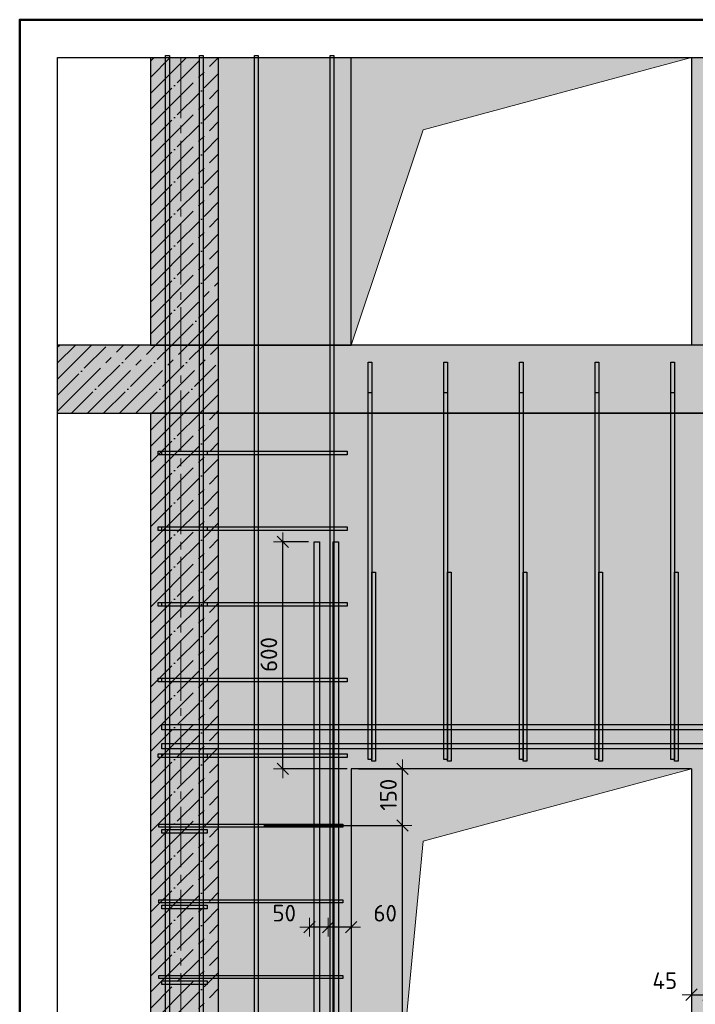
# Model space of a CAD drawing. Header units: millimetres. Extents: x -17997 to 37135, y 45383 to 72408.
# Tile 58 of 67: x 28486 to 30271, y 64320 to 66922. Entities that reach past the tile are written whole.
import ezdxf

# ---------------------------------------------------------------- set-up
doc = ezdxf.new("R2010")
doc.units = ezdxf.units.MM
doc.header["$PDMODE"] = 65
doc.linetypes.add('______11', pattern=[100, 80, -10, 0, -10])
doc.linetypes.add('______5', pattern=[220, 160, -20, 20, -20])
for name, color, linetype, lineweight in [('Standard', 7, 'Continuous', 25), ('Арм.стержн. Арматура края', 96, 'Continuous', 35), ('Арм.стержн. вертикальными 1', 22, 'Continuous', 35), ('Арм.стержн. Доп. арматура', 180, 'Continuous', 35), ('Арм.стержн. Хомут', 240, 'Continuous', 35), ('Размерная линия_ общее', 7, 'Continuous', 13), ('Фундамент (1)', 7, 'Continuous', 35)]:
    doc.layers.add(name, color=color, linetype=linetype, lineweight=lineweight)
doc.styles.add('ISOCPEUR', font='ISOCPEUR')
doc.dimstyles.new('DIMSTYLE_11', dxfattribs={"dimtxt": 44, "dimasz": 50, "dimexe": 0, "dimexo": 0, "dimgap": 22, "dimtad": 2, "dimdec": 0, "dimrnd": 5, "dimzin": 12, "dimdsep": 46, "dimtxsty": 'ISOCPEUR', "dimblk1": 'ALL_ML_STRICH', "dimblk2": 'ALL_ML_STRICH', "dimsah": 1, "dimcen": 0, "dimclrd": 7, "dimclre": 256, "dimclrt": 7, "dimadec": 0, "dimazin": 0, "dimtfac": 1, "dimtdec": 0, "dimtix": 1, "dimtmove": 2, "dimatfit": 3, "dimfxl": 0, "dimtvp": 1.2, "dimtzin": 0, "dimlwd": 0, "dimlwe": -3, "dimarcsym": 0})
doc.dimstyles.new('DIMSTYLE_3', dxfattribs={"dimtxt": 44, "dimasz": 50, "dimexe": 0, "dimexo": 0, "dimgap": 22, "dimtad": 2, "dimdec": 0, "dimrnd": 5, "dimzin": 12, "dimdsep": 46, "dimtxsty": 'ISOCPEUR', "dimblk1": 'ALL_ML_STRICH', "dimblk2": 'ALL_ML_STRICH', "dimsah": 1, "dimcen": 0, "dimclrd": 7, "dimclre": 256, "dimclrt": 7, "dimadec": 0, "dimazin": 0, "dimtfac": 1, "dimtdec": 0, "dimtix": 1, "dimtmove": 2, "dimatfit": 3, "dimfxl": 0, "dimtzin": 0, "dimlwd": 0, "dimlwe": -3, "dimarcsym": 0})
doc.dimstyles.new('DIMSTYLE_7', dxfattribs={"dimtxt": 44, "dimasz": 50, "dimexe": 0, "dimexo": 0.001, "dimgap": 22, "dimtad": 2, "dimdec": 0, "dimrnd": 5, "dimzin": 12, "dimdsep": 46, "dimtxsty": 'ISOCPEUR', "dimblk1": 'ALL_ML_STRICH', "dimblk2": 'ALL_ML_STRICH', "dimsah": 1, "dimcen": 0, "dimse1": 1, "dimse2": 1, "dimclrd": 7, "dimclre": 256, "dimclrt": 7, "dimadec": 0, "dimazin": 0, "dimtfac": 1, "dimtdec": 0, "dimtix": 1, "dimtmove": 2, "dimatfit": 3, "dimfxl": 0, "dimtvp": 1.2, "dimtzin": 0, "dimlwd": 0, "dimlwe": -3, "dimarcsym": 0})

# ---------------------------------------------------------------- blocks, each defined once
blk = doc.blocks.new('ALL_ML_STRICH')
at = {"color": 0, "linetype": 'ByBlock', "lineweight": -2}
for p, q in [((-1, 0), (0.5, 0)), ((-0.3, -0.3), (0.3, 0.3)), ((0, -0.5), (0, 0.5))]:
    blk.add_line(p, q, dxfattribs=at)
blk = doc.blocks.new('*D187')
at = {"layer": 'DEFPOINTS', "color": 7, "linetype": 'Continuous', "lineweight": 13, "transparency": 33554687}
for p in [(29269.4, 65542.2), (29181.3, 64942.2), (29371.4, 64942.2)]:
    blk.add_point(p, dxfattribs=at)
at = {"layer": 'Размерная линия_ общее', "color": 253, "linetype": 'Continuous', "lineweight": -2, "true_color": 0xa0a0a0, "transparency": 33554687}
for p, q in [((29249.4, 65542.2), (29181.3, 65542.2)), ((29351.4, 64942.2), (29181.3, 64942.2))]:
    blk.add_line(p, q, dxfattribs=at)
at = {"layer": 'Размерная линия_ общее', "color": 7, "linetype": 'Continuous', "lineweight": -2, "transparency": 33554687}
blk.add_line((29181.3, 64942.2), (29181.3, 65542.2), dxfattribs=at)
at = {"layer": 'Размерная линия_ общее', "color": 7, "linetype": 'Continuous', "lineweight": 13, "transparency": 33554687, "xscale": 50, "yscale": 50, "zscale": 50}
for p, rotation in [((29181.3, 65542.2), 90), ((29181.3, 64942.2), 270)]:
    blk.add_blockref('ALL_ML_STRICH', p, dxfattribs=dict(at, rotation=rotation))
at = {"layer": 'Размерная линия_ общее', "color": 7, "linetype": 'Continuous', "lineweight": 13, "transparency": 33554687, "insert": (29144.3, 65244.4), "char_height": 44, "width": 132, "attachment_point": 5, "rotation": 90, "style": 'ISOCPEUR'}
blk.add_mtext('\\A1;{600}', dxfattribs=at)
blk = doc.blocks.new('*D194')
at = {"layer": 'DEFPOINTS', "color": 7, "linetype": 'Continuous', "lineweight": 13, "transparency": 33554687}
for p in [(30261.4, 64942.2), (30261.4, 64345.4), (30306.4, 64345.8)]:
    blk.add_point(p, dxfattribs=at)
at = {"layer": 'Размерная линия_ общее', "color": 7, "linetype": 'Continuous', "lineweight": -2, "transparency": 33554687}
blk.add_line((30261.4, 64345.4), (30306.4, 64345.4), dxfattribs=at)
at = {"layer": 'Размерная линия_ общее', "color": 7, "linetype": 'Continuous', "lineweight": 13, "transparency": 33554687, "xscale": 50, "yscale": 50, "zscale": 50, "rotation": 180}
blk.add_blockref('ALL_ML_STRICH', (30261.4, 64345.4), dxfattribs=at)
at = {"layer": 'Размерная линия_ общее', "color": 7, "linetype": 'Continuous', "lineweight": 13, "transparency": 33554687, "xscale": 50, "yscale": 50, "zscale": 50}
blk.add_blockref('ALL_ML_STRICH', (30306.4, 64345.4), dxfattribs=at)
at = {"layer": 'Размерная линия_ общее', "color": 7, "linetype": 'Continuous', "lineweight": 13, "transparency": 33554687, "insert": (30190.8, 64382.4), "char_height": 44, "width": 88, "attachment_point": 5, "style": 'ISOCPEUR'}
blk.add_mtext('\\A1;{45}', dxfattribs=at)
blk = doc.blocks.new('*D196')
at = {"layer": 'DEFPOINTS', "color": 7, "linetype": 'Continuous', "lineweight": 13, "transparency": 33554687}
for p in [(29301.4, 64524.3), (29361.4, 64523.9), (29361.4, 64501.5)]:
    blk.add_point(p, dxfattribs=at)
at = {"layer": 'Размерная линия_ общее', "color": 253, "linetype": 'Continuous', "lineweight": -2, "true_color": 0xa0a0a0, "transparency": 33554687}
for p, q in [((29301.4, 64523.9), (29301.4, 64523.9)), ((29361.4, 64521.5), (29361.4, 64523.9))]:
    blk.add_line(p, q, dxfattribs=at)
at = {"layer": 'Размерная линия_ общее', "color": 7, "linetype": 'Continuous', "lineweight": -2, "transparency": 33554687}
blk.add_line((29361.4, 64523.9), (29301.4, 64523.9), dxfattribs=at)
at = {"layer": 'Размерная линия_ общее', "color": 7, "linetype": 'Continuous', "lineweight": 13, "transparency": 33554687, "xscale": 50, "yscale": 50, "zscale": 50}
for p, rotation in [((29301.4, 64523.9), 180), ((29361.4, 64523.9), 360)]:
    blk.add_blockref('ALL_ML_STRICH', p, dxfattribs=dict(at, rotation=rotation))
at = {"layer": 'Размерная линия_ общее', "color": 7, "linetype": 'Continuous', "lineweight": 13, "transparency": 33554687, "insert": (29451.7, 64560.7), "char_height": 44, "width": 88, "attachment_point": 5, "style": 'ISOCPEUR'}
blk.add_mtext('\\A1;{60}', dxfattribs=at)
blk = doc.blocks.new('*D197')
at = {"layer": 'DEFPOINTS', "color": 7, "linetype": 'Continuous', "lineweight": 13, "transparency": 33554687}
for p in [(29251.4, 64528.9), (29301.4, 64524.3), (29301.4, 64523.9)]:
    blk.add_point(p, dxfattribs=at)
at = {"layer": 'Размерная линия_ общее', "color": 253, "linetype": 'Continuous', "lineweight": -2, "true_color": 0xa0a0a0, "transparency": 33554687}
for p, q in [((29251.4, 64523.9), (29251.4, 64523.9)), ((29301.4, 64523.9), (29301.4, 64523.9))]:
    blk.add_line(p, q, dxfattribs=at)
at = {"layer": 'Размерная линия_ общее', "color": 7, "linetype": 'Continuous', "lineweight": -2, "transparency": 33554687}
blk.add_line((29301.4, 64523.9), (29251.4, 64523.9), dxfattribs=at)
at = {"layer": 'Размерная линия_ общее', "color": 7, "linetype": 'Continuous', "lineweight": 13, "transparency": 33554687, "xscale": 50, "yscale": 50, "zscale": 50}
for p, rotation in [((29251.4, 64523.9), 180), ((29301.4, 64523.9), 360)]:
    blk.add_blockref('ALL_ML_STRICH', p, dxfattribs=dict(at, rotation=rotation))
at = {"layer": 'Размерная линия_ общее', "color": 7, "linetype": 'Continuous', "lineweight": 13, "transparency": 33554687, "insert": (29184.9, 64560.9), "char_height": 44, "width": 88, "attachment_point": 5, "style": 'ISOCPEUR'}
blk.add_mtext('\\A1;{50}', dxfattribs=at)
blk = doc.blocks.new('*D199')
at = {"layer": 'DEFPOINTS', "color": 7, "linetype": 'Continuous', "lineweight": 13, "transparency": 33554687}
for p in [(29111.2, 64792.2), (29139.4, 62792.2), (29497.2, 62792.2)]:
    blk.add_point(p, dxfattribs=at)
at = {"layer": 'Размерная линия_ общее', "color": 253, "linetype": 'Continuous', "lineweight": -2, "true_color": 0xa0a0a0, "transparency": 33554687}
for p, q in [((29131.2, 64792.2), (29497.2, 64792.2)), ((29159.4, 62792.2), (29497.2, 62792.2))]:
    blk.add_line(p, q, dxfattribs=at)
at = {"layer": 'Размерная линия_ общее', "color": 7, "linetype": 'Continuous', "lineweight": -2, "transparency": 33554687}
blk.add_line((29497.2, 62792.2), (29497.2, 64792.2), dxfattribs=at)
at = {"layer": 'Размерная линия_ общее', "color": 7, "linetype": 'Continuous', "lineweight": 13, "transparency": 33554687, "xscale": 50, "yscale": 50, "zscale": 50}
for p, rotation in [((29497.2, 64792.2), 90), ((29497.2, 62792.2), 270)]:
    blk.add_blockref('ALL_ML_STRICH', p, dxfattribs=dict(at, rotation=rotation))
at = {"layer": 'Размерная линия_ общее', "color": 7, "linetype": 'Continuous', "lineweight": 13, "transparency": 33554687, "insert": (29438.2, 63644.2), "char_height": 44, "width": 2.2, "attachment_point": 1, "rotation": 90, "line_spacing_factor": 0.60241, "style": 'ISOCPEUR'}
blk.add_mtext('\\W0.91;10х200=2000', dxfattribs=at)
blk = doc.blocks.new('*D200')
at = {"layer": 'DEFPOINTS', "color": 7, "linetype": 'Continuous', "lineweight": 13, "transparency": 33554687}
for p in [(29361.4, 64942.2), (29111.2, 64792.2), (29497.2, 64792.2)]:
    blk.add_point(p, dxfattribs=at)
at = {"layer": 'Размерная линия_ общее', "color": 253, "linetype": 'Continuous', "lineweight": -2, "true_color": 0xa0a0a0, "transparency": 33554687}
for p, q in [((29381.4, 64942.2), (29497.2, 64942.2)), ((29131.2, 64792.2), (29497.2, 64792.2))]:
    blk.add_line(p, q, dxfattribs=at)
at = {"layer": 'Размерная линия_ общее', "color": 7, "linetype": 'Continuous', "lineweight": -2, "transparency": 33554687}
blk.add_line((29497.2, 64792.2), (29497.2, 64942.2), dxfattribs=at)
at = {"layer": 'Размерная линия_ общее', "color": 7, "linetype": 'Continuous', "lineweight": 13, "transparency": 33554687, "xscale": 50, "yscale": 50, "zscale": 50}
for p, rotation in [((29497.2, 64942.2), 90), ((29497.2, 64792.2), 270)]:
    blk.add_blockref('ALL_ML_STRICH', p, dxfattribs=dict(at, rotation=rotation))
at = {"layer": 'Размерная линия_ общее', "color": 7, "linetype": 'Continuous', "lineweight": 13, "transparency": 33554687, "insert": (29460.2, 64873.8), "char_height": 44, "width": 132, "attachment_point": 5, "rotation": 90, "style": 'ISOCPEUR'}
blk.add_mtext('\\A1;{150}', dxfattribs=at)

msp = doc.modelspace()

# ---------------------------------------------------------------- hatches: boundary and pattern name
at = {"linetype": '______5', "lineweight": -3, "transparency": 33554687}
msp.add_hatch(color=7, dxfattribs=at).paths.add_polyline_path([(29011.4, 65882.2), (29011.4, 66062.2), (28585.7, 66062.2), (28585.7, 65882.2)])
at = {"linetype": 'Continuous', "lineweight": 13, "transparency": 33554687}
msp.add_hatch(color=7, dxfattribs=at).paths.add_polyline_path([(29011.4, 65882.2), (30611.4, 65882.2), (30611.4, 66062.2), (29011.4, 66062.2)])
at = {"linetype": 'Continuous', "lineweight": -3, "transparency": 33554687}
msp.add_hatch(color=7, dxfattribs=at).paths.add_polyline_path([(29011.4, 62692.2), (29011.4, 65882.2), (28831.4, 65882.2), (28831.4, 62692.2)])
at = {"layer": 'Standard', "linetype": 'Continuous', "lineweight": -3, "transparency": 33554687}
msp.add_hatch(color=7, dxfattribs=at).paths.add_polyline_path([(28831.4, 66062.2), (29011.4, 66062.2), (29011.4, 66822.2), (28831.4, 66822.2)])
at = {"layer": 'Standard', "linetype": 'Continuous', "lineweight": 13, "transparency": 33554687}
for points in [[(29361.4, 66822.2), (29011.4, 66822.2), (29011.4, 66062.2), (29361.4, 66062.2)], [(30261.4, 66062.2), (30611.4, 66062.2), (30611.4, 66822.2), (30261.4, 66822.2)]]:
    msp.add_hatch(color=7, dxfattribs=at).paths.add_polyline_path(points)
h = msp.add_hatch(color=7, dxfattribs=at)
h.paths.add_polyline_path([(29361.4, 64942.2), (30261.4, 64942.2), (30261.4, 62692.2), (30611.4, 62692.2), (30611.4, 65882.2), (29011.4, 65882.2), (29011.4, 62692.2), (29361.4, 62692.2)])
h.paths.add_polyline_path([(30481.4, 64662.2), (30481.3, 64660.2), (30481, 64658.1), (30480.5, 64656.1), (30479.7, 64654.1), (30478.8, 64652.2), (30477.6, 64650.5), (30476.3, 64648.9), (30474.8, 64647.4), (30473.2, 64646.1), (30471.4, 64644.9), (30469.6, 64644), (30467.6, 64643.2), (30465.6, 64642.7), (30463.5, 64642.4), (30461.4, 64642.2), (30459.4, 64642.4), (30457.3, 64642.7), (30455.3, 64643.2), (30453.3, 64644), (30451.4, 64644.9), (30449.7, 64646.1), (30448.1, 64647.4), (30446.6, 64648.9), (30445.3, 64650.5), (30444.1, 64652.2), (30443.2, 64654.1), (30442.4, 64656.1), (30441.9, 64658.1), (30441.6, 64660.2), (30441.4, 64662.2), (30441.6, 64664.3), (30441.9, 64666.4), (30442.4, 64668.4), (30443.2, 64670.4), (30444.1, 64672.2), (30445.3, 64674), (30446.6, 64675.6), (30448.1, 64677.1), (30449.7, 64678.4), (30451.4, 64679.6), (30453.3, 64680.5), (30455.3, 64681.3), (30457.3, 64681.8), (30459.4, 64682.1), (30461.4, 64682.2), (30463.5, 64682.1), (30465.6, 64681.8), (30467.6, 64681.3), (30469.6, 64680.5), (30471.4, 64679.6), (30473.2, 64678.4), (30474.8, 64677.1), (30476.3, 64675.6), (30477.6, 64674), (30478.8, 64672.2), (30479.7, 64670.4), (30480.5, 64668.4), (30481, 64666.4), (30481.3, 64664.3)], flags=16)
h.paths.add_polyline_path([(30481.4, 63862.2), (30481.3, 63860.2), (30481, 63858.1), (30480.5, 63856.1), (30479.7, 63854.1), (30478.8, 63852.2), (30477.6, 63850.5), (30476.3, 63848.9), (30474.8, 63847.4), (30473.2, 63846.1), (30471.4, 63844.9), (30469.6, 63844), (30467.6, 63843.2), (30465.6, 63842.7), (30463.5, 63842.4), (30461.4, 63842.2), (30459.4, 63842.4), (30457.3, 63842.7), (30455.3, 63843.2), (30453.3, 63844), (30451.4, 63844.9), (30449.7, 63846.1), (30448.1, 63847.4), (30446.6, 63848.9), (30445.3, 63850.5), (30444.1, 63852.2), (30443.2, 63854.1), (30442.4, 63856.1), (30441.9, 63858.1), (30441.6, 63860.2), (30441.4, 63862.2), (30441.6, 63864.3), (30441.9, 63866.4), (30442.4, 63868.4), (30443.2, 63870.4), (30444.1, 63872.2), (30445.3, 63874), (30446.6, 63875.6), (30448.1, 63877.1), (30449.7, 63878.4), (30451.4, 63879.6), (30453.3, 63880.5), (30455.3, 63881.3), (30457.3, 63881.8), (30459.4, 63882.1), (30461.4, 63882.2), (30463.5, 63882.1), (30465.6, 63881.8), (30467.6, 63881.3), (30469.6, 63880.5), (30471.4, 63879.6), (30473.2, 63878.4), (30474.8, 63877.1), (30476.3, 63875.6), (30477.6, 63874), (30478.8, 63872.2), (30479.7, 63870.4), (30480.5, 63868.4), (30481, 63866.4), (30481.3, 63864.3)], flags=16)
at = {"layer": 'Фундамент (1)', "linetype": 'Continuous', "lineweight": 13, "true_color": 0x2d2d2d, "transparency": 33554687}
for points in [[(29552.4, 66631.3), (30261.4, 66822.2), (29361.4, 66822.2), (29361.4, 66062.2)], [(29552.4, 64751.3), (30261.4, 64942.2), (29361.4, 64942.2), (29361.4, 62742.2)]]:
    msp.add_hatch(color=250, dxfattribs=at).paths.add_polyline_path(points)

# ---------------------------------------------------------------- linework, layer by layer
at = {"color": 7, "linetype": 'Continuous', "lineweight": 25, "transparency": 33554687}
for p, q in [((28585.7, 65832.2), (28585.7, 66112.2)), ((28831.4, 66062.2), (28585.7, 66062.2)), ((29011.4, 66062.2), (28831.4, 66062.2)), ((29361.4, 66062.2), (29011.4, 66062.2)), ((29011.4, 65882.2), (29011.4, 66062.2)), ((30261.4, 66062.2), (29361.4, 66062.2)), ((30611.4, 66062.2), (30261.4, 66062.2)), ((28585.7, 65882.2), (28831.4, 65882.2)), ((29011.4, 65882.2), (28831.4, 65882.2)), ((28831.4, 65882.2), (28831.4, 62692.2)), ((28831.4, 65882.2), (29011.4, 65882.2)), ((29011.4, 62692.2), (29011.4, 65882.2)), ((29011.4, 65882.2), (30611.4, 65882.2))]:
    msp.add_line(p, q, dxfattribs=at)
at = {"color": 7, "linetype": '______11', "lineweight": -3, "transparency": 33554687}
for p, q in [((28585.7, 66015), (28632.9, 66062.2)), ((28585.7, 65930.1), (28717.8, 66062.2)), ((28622.6, 65882.2), (28802.6, 66062.2)), ((28707.5, 65882.2), (28887.5, 66062.2)), ((28792.3, 65882.2), (28972.3, 66062.2)), ((28877.2, 65882.2), (29011.4, 66016.5)), ((28962, 65882.2), (29011.4, 65931.7)), ((28831.4, 65751.7), (28962, 65882.2)), ((28831.4, 65836.5), (28877.2, 65882.2)), ((28831.4, 65666.8), (29011.4, 65846.8)), ((28831.4, 65582), (29011.4, 65762)), ((28831.4, 65497.1), (29011.4, 65677.1)), ((28831.4, 65412.3), (29011.4, 65592.3)), ((28831.4, 65327.4), (29011.4, 65507.4)), ((28831.4, 65242.5), (29011.4, 65422.5)), ((28831.4, 65157.7), (29011.4, 65337.7)), ((28831.4, 65072.8), (29011.4, 65252.8)), ((28831.4, 64988), (29011.4, 65168)), ((28831.4, 64903.1), (29011.4, 65083.1)), ((28831.4, 64818.3), (29011.4, 64998.3)), ((28831.4, 64733.4), (29011.4, 64913.4)), ((28831.4, 64648.6), (29011.4, 64828.6)), ((28831.4, 64563.7), (29011.4, 64743.7)), ((28831.4, 64478.9), (29011.4, 64658.9)), ((28831.4, 64394), (29011.4, 64574)), ((28831.4, 64309.2), (29011.4, 64489.2)), ((28831.4, 64224.3), (29011.4, 64404.3))]:
    msp.add_line(p, q, dxfattribs=at)
at = {"color": 7, "linetype": '______5', "lineweight": -3, "transparency": 33554687}
for p, q in [((28585.7, 66057.4), (28590.5, 66062.2)), ((28585.7, 65972.6), (28675.3, 66062.2)), ((28585.7, 65887.7), (28760.2, 66062.2)), ((28665, 65882.2), (28845, 66062.2)), ((28749.9, 65882.2), (28929.9, 66062.2)), ((28834.7, 65882.2), (29011.4, 66058.9)), ((28919.6, 65882.2), (29011.4, 65974.1)), ((28831.4, 65709.2), (29004.5, 65882.2)), ((28831.4, 65794.1), (28919.6, 65882.2)), ((28831.4, 65878.9), (28834.7, 65882.2)), ((29004.5, 65882.2), (29011.4, 65889.2)), ((28831.4, 65624.4), (29011.4, 65804.4)), ((28831.4, 65539.5), (29011.4, 65719.5)), ((28831.4, 65454.7), (29011.4, 65634.7)), ((28831.4, 65369.8), (29011.4, 65549.8)), ((28831.4, 65285), (29011.4, 65465)), ((28831.4, 65200.1), (29011.4, 65380.1)), ((28831.4, 65115.3), (29011.4, 65295.3)), ((28831.4, 65030.4), (29011.4, 65210.4)), ((28831.4, 64945.6), (29011.4, 65125.6)), ((28831.4, 64860.7), (29011.4, 65040.7)), ((28831.4, 64775.9), (29011.4, 64955.9)), ((28831.4, 64691), (29011.4, 64871)), ((28831.4, 64606.2), (29011.4, 64786.2)), ((28831.4, 64521.3), (29011.4, 64701.3)), ((28831.4, 64436.4), (29011.4, 64616.4)), ((28831.4, 64351.6), (29011.4, 64531.6)), ((28831.4, 64266.7), (29011.4, 64446.7)), ((28831.4, 64181.9), (29011.4, 64361.9))]:
    msp.add_line(p, q, dxfattribs=at)
at = {"layer": 'Standard', "color": 7, "linetype": 'Continuous', "lineweight": 25, "transparency": 33554687}
for p, q in [((28781.4, 66822.2), (29061.4, 66822.2)), ((28831.4, 66822.2), (28831.4, 66062.2)), ((28961.4, 66822.2), (29411.4, 66822.2)), ((29011.4, 66062.2), (29011.4, 66822.2)), ((29361.4, 66062.2), (29361.4, 66822.2)), ((30211.4, 66822.2), (30661.4, 66822.2)), ((30261.4, 66822.2), (30261.4, 66062.2)), ((28831.4, 66062.2), (29011.4, 66062.2)), ((29011.4, 66062.2), (29361.4, 66062.2)), ((30611.4, 66062.2), (30261.4, 66062.2)), ((30611.4, 65882.2), (29011.4, 65882.2)), ((29361.4, 64942.2), (29361.4, 62692.2)), ((30261.4, 64942.2), (29361.4, 64942.2)), ((30261.4, 64942.2), (30261.4, 62692.2))]:
    msp.add_line(p, q, dxfattribs=at)
at = {"layer": 'Standard', "color": 7, "linetype": '______11', "lineweight": -3, "transparency": 33554687}
for p, q in [((28831.4, 66685), (28968.6, 66822.2)), ((28831.4, 66769.9), (28883.8, 66822.2)), ((28831.4, 66600.2), (29011.4, 66780.2)), ((28831.4, 66515.3), (29011.4, 66695.3)), ((28831.4, 66430.5), (29011.4, 66610.5)), ((28831.4, 66345.6), (29011.4, 66525.6)), ((28831.4, 66260.8), (29011.4, 66440.8)), ((28831.4, 66175.9), (29011.4, 66355.9)), ((28831.4, 66091.1), (29011.4, 66271.1)), ((28887.5, 66062.2), (29011.4, 66186.2)), ((28972.3, 66062.2), (29011.4, 66101.4))]:
    msp.add_line(p, q, dxfattribs=at)
at = {"layer": 'Standard', "color": 7, "linetype": '______5', "lineweight": -3, "transparency": 33554687}
for p, q in [((28831.4, 66642.6), (29011.1, 66822.2)), ((28831.4, 66727.5), (28926.2, 66822.2)), ((28831.4, 66812.3), (28841.4, 66822.2)), ((28831.4, 66557.8), (29011.4, 66737.8)), ((28831.4, 66472.9), (29011.4, 66652.9)), ((28831.4, 66388.1), (29011.4, 66568.1)), ((28831.4, 66303.2), (29011.4, 66483.2)), ((28831.4, 66218.4), (29011.4, 66398.4)), ((28831.4, 66133.5), (29011.4, 66313.5)), ((28845, 66062.2), (29011.4, 66228.7)), ((28929.9, 66062.2), (29011.4, 66143.8))]:
    msp.add_line(p, q, dxfattribs=at)
at = {"layer": 'Standard', "color": 7, "linetype": '______5', "lineweight": 13, "transparency": 33554687}
msp.add_line((28911.4, 66822.2), (28911.4, 62322.6), dxfattribs=at)
at = {"layer": 'Standard', "color": 7, "linetype": 'Continuous', "lineweight": 50, "transparency": 33554687}
msp.add_lwpolyline([(28485.7, 62412.2), (33196.5, 62412.2), (33196.5, 66922.2), (28485.7, 66922.2), (28485.7, 62412.2)], dxfattribs=at)
at = {"layer": 'Standard', "color": 7, "linetype": 'Continuous', "lineweight": 13, "transparency": 33554687}
for points in [[(29361.4, 66062.2), (29552.4, 66631.3), (30261.4, 66822.2)], [(29361.4, 62742.2), (29552.4, 64751.3), (30261.4, 64942.2)]]:
    msp.add_lwpolyline(points, dxfattribs=at)
at = {"layer": 'Арм.стержн. Арматура края', "color": 4, "linetype": 'Continuous', "lineweight": 25, "transparency": 33554687}
for points in [[(28851.4, 65782.2), (29351.4, 65782.2), (29351.4, 65772.2), (28851.4, 65772.2), (28851.4, 65782.2)], [(28861.4, 65782.2), (28981.4, 65782.2), (28981.4, 65772.2), (28861.4, 65772.2), (28861.4, 65782.2)], [(28851.4, 65582.2), (29351.4, 65582.2), (29351.4, 65572.2), (28851.4, 65572.2), (28851.4, 65582.2)], [(28861.4, 65582.2), (28981.4, 65582.2), (28981.4, 65572.2), (28861.4, 65572.2), (28861.4, 65582.2)], [(29416.4, 64962.2), (29416.4, 65462.2), (29426.4, 65462.2), (29426.4, 64962.2), (29416.4, 64962.2)], [(29616.4, 64962.2), (29616.4, 65462.2), (29626.4, 65462.2), (29626.4, 64962.2), (29616.4, 64962.2)], [(29816.4, 64962.2), (29816.4, 65462.2), (29826.4, 65462.2), (29826.4, 64962.2), (29816.4, 64962.2)], [(30016.4, 64962.2), (30016.4, 65462.2), (30026.4, 65462.2), (30026.4, 64962.2), (30016.4, 64962.2)], [(30216.4, 64962.2), (30216.4, 65462.2), (30226.4, 65462.2), (30226.4, 64962.2), (30216.4, 64962.2)], [(28851.4, 65382.2), (29351.4, 65382.2), (29351.4, 65372.2), (28851.4, 65372.2), (28851.4, 65382.2)], [(28861.4, 65382.2), (28981.4, 65382.2), (28981.4, 65372.2), (28861.4, 65372.2), (28861.4, 65382.2)], [(28851.4, 65182.2), (29351.4, 65182.2), (29351.4, 65172.2), (28851.4, 65172.2), (28851.4, 65182.2)], [(28861.4, 65182.2), (28981.4, 65182.2), (28981.4, 65172.2), (28861.4, 65172.2), (28861.4, 65182.2)], [(28851.4, 64982.2), (29351.4, 64982.2), (29351.4, 64972.2), (28851.4, 64972.2), (28851.4, 64982.2)], [(28861.4, 64982.2), (28981.4, 64982.2), (28981.4, 64972.2), (28861.4, 64972.2), (28861.4, 64982.2)], [(28861.4, 64782.2), (28981.4, 64782.2), (28981.4, 64772.2), (28861.4, 64772.2), (28861.4, 64782.2)], [(28861.4, 64582.2), (28981.4, 64582.2), (28981.4, 64572.2), (28861.4, 64572.2), (28861.4, 64582.2)], [(28861.4, 64382.2), (28981.4, 64382.2), (28981.4, 64372.2), (28861.4, 64372.2), (28861.4, 64382.2)]]:
    msp.add_lwpolyline(points, dxfattribs=at)
at = {"layer": 'Арм.стержн. вертикальными 1', "color": 4, "linetype": 'Continuous', "lineweight": 25, "transparency": 33554687}
for points in [[(28871.4, 62692.2), (28871.4, 66827.2), (28881.4, 66827.2), (28881.4, 62692.2), (28871.4, 62692.2)], [(28871.4, 62692.2), (28871.4, 66827.2), (28881.4, 66827.2), (28881.4, 62692.2), (28871.4, 62692.2)], [(28871.4, 62692.2), (28871.4, 66827.2), (28881.4, 66827.2), (28881.4, 62692.2), (28871.4, 62692.2)], [(28961, 62692.2), (28961, 66827.2), (28971, 66827.2), (28971, 62692.2), (28961, 62692.2)], [(28961, 62692.2), (28961, 66827.2), (28971, 66827.2), (28971, 62692.2), (28961, 62692.2)], [(28961, 62692.2), (28961, 66827.2), (28971, 66827.2), (28971, 62692.2), (28961, 62692.2)], [(29106.4, 62692.2), (29106.4, 66827.2), (29116.4, 66827.2), (29116.4, 62692.2), (29106.4, 62692.2)], [(29106.4, 62692.2), (29106.4, 66827.2), (29116.4, 66827.2), (29116.4, 62692.2), (29106.4, 62692.2)], [(29306.4, 62692.2), (29306.4, 66827.2), (29316.4, 66827.2), (29316.4, 62692.2), (29306.4, 62692.2)], [(29306.4, 62692.2), (29306.4, 66827.2), (29316.4, 66827.2), (29316.4, 62692.2), (29306.4, 62692.2)], [(29406.4, 64967.2), (29406.4, 66017.2), (29416.4, 66017.2), (29416.4, 64967.2), (29406.4, 64967.2)], [(29606.4, 64967.2), (29606.4, 66017.2), (29616.4, 66017.2), (29616.4, 64967.2), (29606.4, 64967.2)], [(29806.4, 64967.2), (29806.4, 66017.2), (29816.4, 66017.2), (29816.4, 64967.2), (29806.4, 64967.2)], [(30006.4, 64967.2), (30006.4, 66017.2), (30016.4, 66017.2), (30016.4, 64967.2), (30006.4, 64967.2)], [(30206.4, 64967.2), (30206.4, 66017.2), (30216.4, 66017.2), (30216.4, 64967.2), (30206.4, 64967.2)], [(29406.4, 64967.2), (29406.4, 65937.2), (29416.4, 65937.2), (29416.4, 64967.2), (29406.4, 64967.2)], [(29606.4, 64967.2), (29606.4, 65937.2), (29616.4, 65937.2), (29616.4, 64967.2), (29606.4, 64967.2)], [(29806.4, 64967.2), (29806.4, 65937.2), (29816.4, 65937.2), (29816.4, 64967.2), (29806.4, 64967.2)], [(30006.4, 64967.2), (30006.4, 65937.2), (30016.4, 65937.2), (30016.4, 64967.2), (30006.4, 64967.2)], [(30206.4, 64967.2), (30206.4, 65937.2), (30216.4, 65937.2), (30216.4, 64967.2), (30206.4, 64967.2)]]:
    msp.add_lwpolyline(points, dxfattribs=at)
at = {"layer": 'Арм.стержн. Доп. арматура', "color": 7, "linetype": 'Continuous', "lineweight": 25, "transparency": 33554687}
for points in [[(29264.4, 62692.2), (29264.4, 65542.2), (29278.4, 65542.2), (29278.4, 62692.2), (29264.4, 62692.2)], [(29264.4, 62692.2), (29264.4, 65542.2), (29278.4, 65542.2), (29278.4, 62692.2), (29264.4, 62692.2)], [(29314.4, 62692.2), (29314.4, 65542.2), (29328.4, 65542.2), (29328.4, 62692.2), (29314.4, 62692.2)], [(29314.4, 62692.2), (29314.4, 65542.2), (29328.4, 65542.2), (29328.4, 62692.2), (29314.4, 62692.2)], [(33066.4, 65045.2), (28861.4, 65045.2), (28861.4, 65059.2), (33066.4, 65059.2), (33066.4, 65045.2)], [(33066.4, 65045.2), (28861.4, 65045.2), (28861.4, 65059.2), (33066.4, 65059.2), (33066.4, 65045.2)], [(33066.4, 64995.2), (28861.4, 64995.2), (28861.4, 65009.2), (33066.4, 65009.2), (33066.4, 64995.2)], [(33066.4, 64995.2), (28861.4, 64995.2), (28861.4, 65009.2), (33066.4, 65009.2), (33066.4, 64995.2)]]:
    msp.add_lwpolyline(points, dxfattribs=at)
at = {"layer": 'Арм.стержн. Хомут', "color": 40, "linetype": 'Continuous', "lineweight": 25, "transparency": 33554687}
for points in [[(28853.4, 64796.2), (29339.4, 64796.2), (29339.4, 64788.2), (28853.4, 64788.2), (28853.4, 64796.2)], [(28853.4, 64596.2), (29339.4, 64596.2), (29339.4, 64588.2), (28853.4, 64588.2), (28853.4, 64596.2)], [(28853.4, 64396.2), (29339.4, 64396.2), (29339.4, 64388.2), (28853.4, 64388.2), (28853.4, 64396.2)]]:
    msp.add_lwpolyline(points, dxfattribs=at)
at = {"layer": 'Размерная линия_ общее', "color": 52, "linetype": 'Continuous', "lineweight": -3, "transparency": 33554687}
for p, q in [((28585.7, 62512.2), (28585.7, 66822.2)), ((28585.7, 66822.2), (33096.5, 66822.2)), ((28585.7, 62512.2), (28585.7, 66822.2)), ((28585.7, 66822.2), (33096.5, 66822.2))]:
    msp.add_line(p, q, dxfattribs=at)

# ---------------------------------------------------------------- dimensions: what is measured, and where the dimension line sits
at = {"layer": 'Размерная линия_ общее', "color": 7, "linetype": 'Continuous', "lineweight": 13, "transparency": 33554687}
for base, p1, p2, angle, dimstyle, picture, middle in [((29181.3, 65542.2), (29351.4, 64942.2), (29249.4, 65542.2), 90, 'DIMSTYLE_3', '*D187', (29144.3, 65244.4)), ((29497.2, 64942.2), (29131.2, 64792.2), (29381.4, 64942.2), 90, 'DIMSTYLE_3', '*D200', (29460.2, 64873.8)), ((29251.4, 64523.9), (29301.4, 64523.9), (29251.4, 64523.9), 180, 'DIMSTYLE_11', '*D197', (29184.9, 64560.9)), ((29301.4, 64523.9), (29361.4, 64521.5), (29301.4, 64523.9), 180, 'DIMSTYLE_11', '*D196', (29451.7, 64560.7))]:
    dim = msp.add_linear_dim(base=base, p1=p1, p2=p2, angle=angle, dimstyle=dimstyle, override={"dimpost": '<>', "dimclrd": 7, "dimclre": 253, "dimclrt": 7, "dimlwd": 0, "dimlwe": 65533}, dxfattribs=at)
    dim.commit()
    dim.dimension.update_dxf_attribs({"geometry": picture, "text_midpoint": middle, "dimtype": 160})
dim = msp.add_linear_dim(base=(30306.4, 64345.4), p1=(30261.4, 64942.2), p2=(30306.4, 64345.8), dimstyle='DIMSTYLE_7', override={"dimpost": '<>', "dimclrd": 7, "dimclre": 253, "dimclrt": 7, "dimlwd": 0, "dimlwe": 65533}, dxfattribs=at)
dim.commit()
dim.dimension.update_dxf_attribs({"geometry": '*D194', "text_midpoint": (30190.8, 64382.4), "dimtype": 160})
dim = msp.add_linear_dim(base=(29497.2, 64792.2), p1=(29159.4, 62792.2), p2=(29131.2, 64792.2), angle=90, text='\\W0.91;10х200=2000', dimstyle='DIMSTYLE_3', override={"dimpost": '<>', "dimclrd": 7, "dimclre": 253, "dimclrt": 7, "dimlwd": 0, "dimlwe": 65533}, dxfattribs=at)
dim.commit()
dim.dimension.update_dxf_attribs({"geometry": '*D199', "text_midpoint": (29475.2, 63792.2), "dimtype": 160})

doc.saveas('drawing.dxf')
